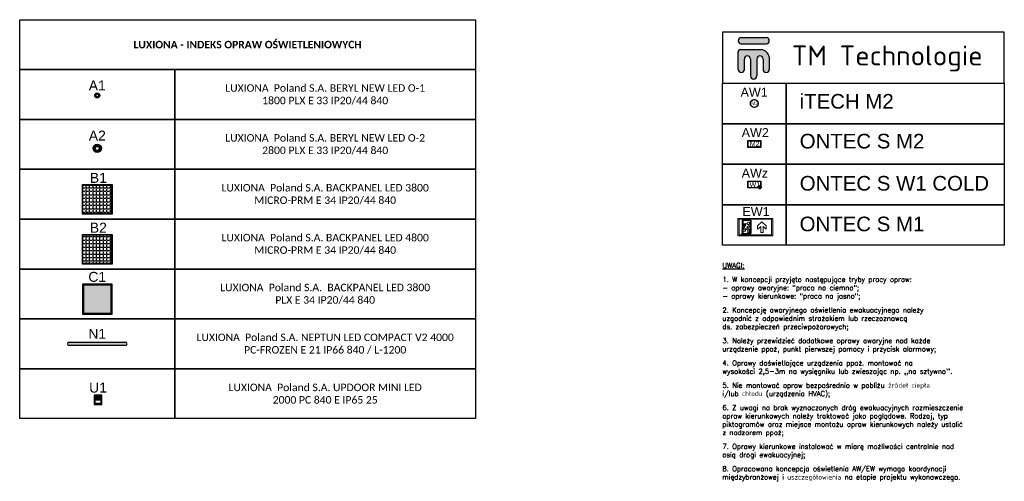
# Model space of a CAD drawing. Header units: centimetres. Extents: x -4572 to 125430, y -27163 to 73697.
# Tile 5 of 44: x 3450 to 5427, y 11988 to 12914. Entities that reach past the tile are written whole.
import ezdxf
from ezdxf.enums import TextEntityAlignment as Align

# ---------------------------------------------------------------- set-up
doc = ezdxf.new("R2010")
doc.units = ezdxf.units.CM
doc.header["$MEASUREMENT"] = 0
doc.layers.add('LUXIONA', color=92, linetype='Continuous')
doc.layers.add('Oświetlenie awaryjne', color=1, linetype='Continuous')
doc.layers.add('Oświetlenie ewakuacyjne', color=3, linetype='Continuous', lineweight=20)
doc.styles.add('Malanow_1_100', font='isocpeur.ttf')
doc.styles.get("Standard").update_dxf_attribs({"font": 'ARIAL.TTF'})
pattern_1 = [(0, (-12048.819, -1239.619), (0, 6.985), [5.08, -1.905]), (90, (-12048.819, -1239.619), (-6.985, 4e-16), [5.08, -1.905])]

# ---------------------------------------------------------------- blocks, each defined once
blk = doc.blocks.new('NEP_V2_1200')
at = {"layer": 'LUXIONA', "transparency": 33554687}
h = blk.add_hatch(color=256, dxfattribs=at)
h.dxf.hatch_style = 1
h.paths.add_polyline_path([(56.4, 3.6), (-56.4, 3.6, 1), (-56.4, -3.6), (56.4, -3.6, 1), (56.4, 3.6)])
at = {"layer": 'LUXIONA'}
for p, q in [((-56.4, 3.6), (56.4, 3.6)), ((56.4, -3.6), (-56.4, -3.6))]:
    blk.add_line(p, q, dxfattribs=at)
for centre, start, end in [((-56.4, 0), 90, 270), ((56.4, 0), 270, 90)]:
    blk.add_arc(centre, 3.6, start, end, dxfattribs=at)
blk.add_attdef('SYMBOL', text='', height=20, dxfattribs=at).set_placement((0, 10), align=Align.CENTER)
blk = doc.blocks.new('BPMP1')
at = {"layer": 'LUXIONA'}
h = blk.add_hatch(color=256, dxfattribs=at)
h.dxf.hatch_style = 1
h.paths.add_polyline_path([(-29.8, 29.8), (-29.8, -29.8), (29.8, -29.8), (29.8, 29.8), (-29.8, 29.8)])
h.paths.add_polyline_path([(28.8, 28.8), (28.8, -28.8), (-28.8, -28.8), (-28.8, 28.8), (28.8, 28.8)], flags=16)
h = blk.add_hatch(dxfattribs=at)
h.set_pattern_fill('ANGLE', color=256)
h.set_pattern_definition(pattern_1)
h.paths.add_polyline_path([(-28.8, 28.8), (-28.8, -28.8), (28.8, -28.8), (28.8, 28.8), (-28.8, 28.8)])
for points in [[(-29.8, 29.8), (29.8, 29.8), (29.8, -29.8), (-29.8, -29.8)], [(-28.8, 28.8), (28.8, 28.8), (28.8, -28.8), (-28.8, -28.8)]]:
    blk.add_lwpolyline(points, close=True, dxfattribs=at)
blk.add_attdef('SYMBOL', text='', height=20, dxfattribs=at).set_placement((2.2, 33.2), align=Align.CENTER)
blk = doc.blocks.new('BPMP2')
at = {"layer": 'LUXIONA'}
h = blk.add_hatch(color=256, dxfattribs=at)
h.dxf.hatch_style = 1
h.paths.add_polyline_path([(-29.8, 29.8), (-29.8, -29.8), (29.8, -29.8), (29.8, 29.8), (-29.8, 29.8)])
h.paths.add_polyline_path([(28.8, 28.8), (28.8, -28.8), (-28.8, -28.8), (-28.8, 28.8), (28.8, 28.8)], flags=16)
h = blk.add_hatch(dxfattribs=at)
h.set_pattern_fill('ANGLE', color=256)
h.set_pattern_definition(pattern_1)
h.paths.add_polyline_path([(-28.8, 28.8), (-28.8, -28.8), (28.8, -28.8), (28.8, 28.8), (-28.8, 28.8)])
for points in [[(-29.8, 29.8), (29.8, 29.8), (29.8, -29.8), (-29.8, -29.8)], [(-28.8, 28.8), (28.8, 28.8), (28.8, -28.8), (-28.8, -28.8)]]:
    blk.add_lwpolyline(points, close=True, dxfattribs=at)
blk.add_attdef('SYMBOL', text='', height=20, dxfattribs=at).set_placement((2.2, 33.2), align=Align.CENTER)
blk = doc.blocks.new('BPPLX1')
at = {"layer": 'LUXIONA'}
h = blk.add_hatch(color=256, dxfattribs=at)
h.dxf.hatch_style = 1
h.paths.add_polyline_path([(-27.8, 27.8), (-27.8, -27.8), (27.8, -27.8), (27.8, 27.8), (-27.8, 27.8)])
for points in [[(-29.8, -29.8), (29.8, -29.8), (29.8, 29.8), (-29.8, 29.8)], [(-27.8, -27.8), (27.8, -27.8), (27.8, 27.8), (-27.8, 27.8)]]:
    blk.add_lwpolyline(points, close=True, dxfattribs=at)
blk.add_attdef('SYMBOL', text='', height=20, dxfattribs=at).set_placement((0, 34.8), align=Align.CENTER)
blk = doc.blocks.new('BERYL_O-1_1')
at = {"layer": 'LUXIONA'}
h = blk.add_hatch(color=256, dxfattribs=at)
h.dxf.hatch_style = 1
h.paths.add_polyline_path([(3, 0, -1), (-3, 0, -1), (3, 0)], flags=16)
h.paths.add_polyline_path([(5, 0, 1), (-5, 0, 1), (5, 0)])
for radius in [5, 3]:
    blk.add_circle((0, 0), radius, dxfattribs=at)
blk.add_attdef('SYMBOL', text='', height=20, dxfattribs=at).set_placement((3.3, 10.2), align=Align.CENTER)
blk = doc.blocks.new('BERYL_O-2_1')
at = {"layer": 'LUXIONA'}
h = blk.add_hatch(color=256, dxfattribs=at)
h.dxf.hatch_style = 1
h.paths.add_polyline_path([(-8.2, 0, 1), (8.2, 0, 1), (-8.2, 0)])
h.paths.add_polyline_path([(4, 0, -1), (-4, 0, -1), (4, 0)], flags=16)
for radius in [8.25, 4]:
    blk.add_circle((0, 0), radius, dxfattribs=at)
blk.add_attdef('SYMBOL', text='', height=20, dxfattribs=at).set_placement((0.1, 15.7), align=Align.CENTER)
blk = doc.blocks.new('UPDOOR_MINI_LED_2000_PC')
at = {"layer": 'LUXIONA'}
h = blk.add_hatch(color=256, dxfattribs=at)
h.dxf.hatch_style = 1
h.paths.add_polyline_path([(-7.5, 0), (-7.5, -19), (7.5, -19), (7.5, 0), (-7.5, 0)])
h.paths.add_polyline_path([(5.5, -9.5), (5.5, -17), (-5.5, -17), (-5.5, -9.5), (5.5, -9.5)], flags=16)
for points in [[(-7.5, -19), (7.5, -19), (7.5, 0), (-7.5, 0)], [(-5.5, -9.5), (5.5, -9.5), (5.5, -17), (-5.5, -17)]]:
    blk.add_lwpolyline(points, close=True, dxfattribs=at)
blk.add_attdef('SYMBOL', text='', height=20, dxfattribs=at).set_placement((0, 5), align=Align.CENTER)
blk = doc.blocks.new('TMT')
at = {"layer": 'Oświetlenie awaryjne', "linetype": 'ByBlock'}
h = blk.add_hatch(color=4, dxfattribs=at)
h.paths.add_polyline_path([(94.4, 92.3, 1), (94.4, 142.3), (-105.6, 142.3, 1), (-105.6, 92.3), (94.4, 92.3)])
h.paths.add_polyline_path([(-110.6, 46.4, 0.414214), (-130.6, 26.4), (-130.6, -112.2, 1), (-80.6, -112.2), (-80.6, -29.6, -1), (-30.6, -29.6), (-30.6, -165.5, 1), (19.4, -165.5), (19.4, -29.6, -1), (69.4, -29.6), (69.4, -112.2, 1), (119.4, -112.2), (119.4, -12.3, 0.305455), (56.5, 46.4), (-110.6, 46.4)])
at = {"layer": 'Oświetlenie awaryjne', "color": 7, "linetype": 'ByBlock'}
for p, q in [((-105.6, 142.3), (94.4, 142.3)), ((-105.6, 92.3), (94.4, 92.3)), ((-130.6, -112.2), (-130.6, 26.4)), ((-110.6, 46.4), (56.5, 46.4)), ((-80.6, -112.2), (-80.6, -29.6)), ((-30.6, -29.6), (-30.6, -165.5)), ((19.4, -29.6), (19.4, -165.5)), ((69.4, -29.6), (69.4, -112.2)), ((119.4, -12.3), (119.4, -112.2))]:
    blk.add_line(p, q, dxfattribs=at)
for centre, radius, start, end in [((-105.6, 117.3), 25, 90, 270), ((94.4, 117.3), 25, 270, 90), ((-110.6, 26.4), 20, 90, 180), ((44.4, -29.6), 77, 13.00972, 80.95198), ((-55.6, -29.6), 25, 0, 180), ((44.4, -29.6), 25, 0, 180), ((-105.6, -112.2), 25, 180, 0), ((94.4, -112.2), 25, 180, 0), ((-5.6, -165.5), 25, 180, 0)]:
    blk.add_arc(centre, radius, start, end, dxfattribs=at)
blk = doc.blocks.new('*U502')
at = {"layer": 'Oświetlenie awaryjne'}
h = blk.add_hatch(color=256, dxfattribs=at)
h.paths.add_polyline_path([(-9, 0, 1), (9, 0, 1), (-9, 0)])
h.paths.add_polyline_path([(7.9, 0, -1), (-7.9, 0, -1), (7.9, 0)], flags=16)
blk.add_circle((0, 0), 7.88, dxfattribs=at)
at = {"layer": 'Oświetlenie awaryjne', "attachment_point": 1, "style": 'Malanow_1_100'}
for s, insert, char_height in [('{\\fArial|b0|i0|c238|p34;AW1}', (-27.5, 31.5), 18), ('{\\fArial|b0|i0|c238|p34;M2}', (-5.9, 3.9), 7)]:
    blk.add_mtext_dynamic_manual_height_columns(s, width=42.979, gutter_width=669.5, heights=[0], dxfattribs=dict(at, insert=insert, char_height=char_height))
blk = doc.blocks.new('*U504')
at = {"layer": 'Oświetlenie awaryjne'}
h = blk.add_hatch(color=256, dxfattribs=at)
h.paths.add_polyline_path([(-13, 7), (13, 7), (13, -7), (-13, -7)])
h.paths.add_polyline_path([(-12.5, 6.5), (12.5, 6.5), (12.5, -6.5), (-12.5, -6.5)], flags=16)
at = {"layer": 'Oświetlenie awaryjne', "linetype": 'ByBlock'}
for p, q in [((-12.5, 6.5), (12.5, 6.5)), ((-12.5, -6.5), (-12.5, 6.5)), ((12.5, 6.5), (12.5, -6.5)), ((12.5, -6.5), (-12.5, -6.5))]:
    blk.add_line(p, q, dxfattribs=at)
blk.add_lwpolyline([(-13, 7), (13, 7), (13, -7), (-13, -7)], close=True, dxfattribs=at)
at = {"layer": 'Oświetlenie awaryjne', "attachment_point": 1, "style": 'Malanow_1_100'}
for s, insert, char_height in [('{\\fArial|b0|i0|c238|p34;AW2}', (-25.3, 31.9), 18), ('{\\fArial|b0|i0|c238|p34;M2}', (-8.8, 5.4), 10)]:
    blk.add_mtext_dynamic_manual_height_columns(s, width=42.979, gutter_width=669.5, heights=[0], dxfattribs=dict(at, insert=insert, char_height=char_height))
blk = doc.blocks.new('DG')
at = {"layer": 'Oświetlenie ewakuacyjne', "linetype": 'ByBlock'}
h = blk.add_hatch(color=256, dxfattribs=at)
h.paths.add_polyline_path([(-0.9, 34.2), (69.1, 34.2), (69.1, -0.8), (-0.9, -0.8)])
h.paths.add_polyline_path([(1.5, 32.3), (66.6, 32.3), (66.6, 1.2), (1.5, 1.2)], flags=16)
at = {"layer": 'Oświetlenie ewakuacyjne'}
for p, q in [((12.1, 19), (20.8, 27.5)), ((20.8, 27.5), (29.5, 19)), ((47.3, 21.7), (47.3, 18.6)), ((57, 23.5), (50.5, 23.5)), ((56.2, 15.6), (53.2, 21.1)), ((53.2, 21.1), (55.9, 21.1)), ((55.9, 21.1), (58.8, 16.5)), ((60.6, 17.6), (57, 23.5)), ((12.1, 12.3), (12.1, 19)), ((18.4, 17.8), (12.1, 12.3)), ((18.4, 5.8), (18.4, 17.8)), ((23.2, 5.8), (18.4, 5.8)), ((29.5, 12.3), (23.2, 17.8)), ((23.2, 17.8), (23.2, 5.8)), ((29.5, 19), (29.5, 12.3)), ((47.3, 18.6), (42.7, 18.6)), ((42.7, 18.6), (42.7, 16.3)), ((42.7, 16.3), (49.4, 16.3)), ((50.9, 15.6), (46.3, 11.9)), ((46.3, 11.9), (46.3, 4.8)), ((46.3, 4.8), (48.9, 4.8)), ((46.7, 4.4), (49.3, 4.4)), ((48.9, 10.5), (53.5, 14)), ((48.9, 4.8), (48.9, 10.5)), ((49.4, 16.3), (49.4, 18.4)), ((49.4, 18.4), (50.9, 15.6)), ((53.5, 14), (53.5, 8.2)), ((53.5, 8.2), (60.8, 8.2)), ((56.2, 10.9), (56.2, 15.6)), ((60.8, 10.9), (56.2, 10.9)), ((58.8, 16.5), (60.6, 17.6)), ((60.8, 8.2), (60.8, 10.9))]:
    blk.add_line(p, q, dxfattribs=at)
at = {"layer": 'Oświetlenie ewakuacyjne', "lineweight": 40}
for p, q in [((42.7, 30.4), (59.8, 30.4)), ((42.7, 4.8), (42.7, 30.4)), ((59.8, 30.4), (59.8, 18.9)), ((42.7, 4.8), (44.5, 3)), ((48.1, 3), (44.5, 3)), ((46.7, 4.4), (48.1, 3)), ((49.3, 4.4), (50.7, 3)), ((61.6, 3), (50.7, 3)), ((59.8, 17.1), (59.8, 10.9)), ((59.8, 8.2), (59.8, 4.8)), ((59.8, 4.8), (61.6, 3))]:
    blk.add_line(p, q, dxfattribs=at)
at = {"layer": 'Oświetlenie ewakuacyjne'}
for points in [[(-0.9, 34.2), (69.1, 34.2), (69.1, -0.8), (-0.9, -0.8)], [(1.5, 32.3), (66.6, 32.3), (66.6, 1.2), (1.5, 1.2)]]:
    blk.add_lwpolyline(points, close=True, dxfattribs=at)
blk.add_circle((47.8, 24.5), 2.34, dxfattribs=at)
blk.add_arc((47.8, 24.5), 2.88, 259.4003, 339.1396, dxfattribs=at)
blk = doc.blocks.new('*U506')
at = {"layer": 'Oświetlenie ewakuacyjne', "color": 1, "linetype": 'ByBlock', "xscale": -1, "rotation": 359.9999999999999}
blk.add_blockref('DG', (69.1, 0.8), dxfattribs=at)
at = {"layer": 'Oświetlenie ewakuacyjne', "insert": (9.2, 57.7), "char_height": 18, "attachment_point": 1, "style": 'Malanow_1_100'}
blk.add_mtext_dynamic_manual_height_columns('{\\fArial|b0|i0|c238|p34;EW1}', width=42.979, gutter_width=669.5, heights=[0], dxfattribs=at)
blk = doc.blocks.new('*U519')
at = {"layer": 'Oświetlenie awaryjne'}
h = blk.add_hatch(color=256, dxfattribs=at)
h.paths.add_polyline_path([(-13, 7), (13, 7), (13, -7), (-13, -7)])
h.paths.add_polyline_path([(-12.5, 6.5), (12.5, 6.5), (12.5, -6.5), (-12.5, -6.5)], flags=16)
at = {"layer": 'Oświetlenie awaryjne', "linetype": 'ByBlock'}
for p, q in [((-12.5, 6.5), (12.5, 6.5)), ((-12.5, -6.5), (-12.5, 6.5)), ((12.5, 6.5), (12.5, -6.5)), ((12.5, -6.5), (-12.5, -6.5))]:
    blk.add_line(p, q, dxfattribs=at)
at = {"layer": 'Oświetlenie awaryjne', "color": 7, "linetype": 'ByBlock'}
for p, q in [((8.2, -5.3), (7.4, -4.7)), ((7.4, -5.3), (15.1, -5.3)), ((8.2, -5.3), (7.4, -6)), ((8.5, -2.6), (11.3, -5.3)), ((8.5, -8.1), (11.3, -5.3)), ((9.9, -3.9), (8.8, -3.8)), ((9.9, -6.7), (8.8, -6.8)), ((9.9, -3.9), (9.7, -2.9)), ((9.9, -6.7), (9.7, -7.7)), ((11.3, -2.3), (10.6, -1.4)), ((11.3, -8.4), (10.6, -9.2)), ((11.3, -1.4), (11.3, -9.2)), ((11.3, -2.3), (11.9, -1.4)), ((11.3, -5.3), (14, -2.6)), ((11.3, -5.3), (14, -8.1)), ((11.3, -8.4), (11.9, -9.2)), ((12.6, -3.9), (12.8, -2.9)), ((12.6, -3.9), (13.7, -3.8)), ((12.6, -6.7), (13.7, -6.8)), ((12.6, -6.7), (12.8, -7.7)), ((14.3, -5.3), (15.1, -4.7)), ((14.3, -5.3), (15.1, -6))]:
    blk.add_line(p, q, dxfattribs=at)
at = {"layer": 'Oświetlenie awaryjne', "linetype": 'ByBlock'}
blk.add_lwpolyline([(-13, 7), (13, 7), (13, -7), (-13, -7)], close=True, dxfattribs=at)
at = {"layer": 'Oświetlenie awaryjne', "attachment_point": 1, "style": 'Malanow_1_100'}
for s, insert, char_height in [('{\\fArial|b0|i0|c238|p34;AW\\C5;z}', (-25.3, 31.9), 18), ('{\\fArial|b0|i0|c238|p34;W1}', (-9.3, 5.1), 10)]:
    blk.add_mtext_dynamic_manual_height_columns(s, width=42.979, gutter_width=669.5, heights=[0], dxfattribs=dict(at, insert=insert, char_height=char_height))

msp = doc.modelspace()

# ---------------------------------------------------------------- linework, layer by layer
at = {"layer": 'LUXIONA', "linetype": 'ByBlock'}
for points in [[(3450.4, 12913.9), (4365.3, 12913.9), (4365.3, 12813.9), (3450.4, 12813.9)], [(3450.4, 12813.9), (3761.9, 12813.9), (3761.9, 12713.9), (3450.4, 12713.9)], [(3761.9, 12813.9), (4365.3, 12813.9), (4365.3, 12713.9), (3761.9, 12713.9)], [(3450.4, 12713.9), (3761.9, 12713.9), (3761.9, 12613.9), (3450.4, 12613.9)], [(3761.9, 12713.9), (4365.3, 12713.9), (4365.3, 12613.9), (3761.9, 12613.9)], [(3450.4, 12613.9), (3761.9, 12613.9), (3761.9, 12513.9), (3450.4, 12513.9)], [(3761.9, 12613.9), (4365.3, 12613.9), (4365.3, 12513.9), (3761.9, 12513.9)], [(3450.4, 12513.9), (3761.9, 12513.9), (3761.9, 12413.9), (3450.4, 12413.9)], [(3761.9, 12513.9), (4365.3, 12513.9), (4365.3, 12413.9), (3761.9, 12413.9)], [(3450.4, 12413.9), (3761.9, 12413.9), (3761.9, 12313.9), (3450.4, 12313.9)], [(3761.9, 12413.9), (4365.3, 12413.9), (4365.3, 12313.9), (3761.9, 12313.9)], [(3450.4, 12313.9), (3761.9, 12313.9), (3761.9, 12213.9), (3450.4, 12213.9)], [(3761.9, 12313.9), (4365.3, 12313.9), (4365.3, 12213.9), (3761.9, 12213.9)], [(3450.4, 12213.9), (3761.9, 12213.9), (3761.9, 12113.9), (3450.4, 12113.9)], [(3761.9, 12213.9), (4365.3, 12213.9), (4365.3, 12113.9), (3761.9, 12113.9)]]:
    msp.add_lwpolyline(points, close=True, dxfattribs=at)
at = {"layer": 'Oświetlenie awaryjne', "linetype": 'ByBlock'}
for points in [[(4860.9, 12786.5), (5426.8, 12786.5), (5426.8, 12888.7), (4860.9, 12888.7)], [(4860.9, 12786.5), (4989, 12786.5), (4989, 12705.2), (4860.9, 12705.2)], [(4989, 12786.5), (5426.8, 12786.5), (5426.8, 12705.2), (4989, 12705.2)], [(4860.9, 12705.2), (4989, 12705.2), (4989, 12624), (4860.9, 12624)], [(4989, 12705.2), (5426.8, 12705.2), (5426.8, 12624), (4989, 12624)], [(4860.9, 12624), (4989, 12624), (4989, 12542.8), (4860.9, 12542.8)], [(4989, 12624), (5426.8, 12624), (5426.8, 12542.8), (4989, 12542.8)], [(4860.9, 12542.8), (4989, 12542.8), (4989, 12461.5), (4860.9, 12461.5)], [(4989, 12542.8), (5426.8, 12542.8), (5426.8, 12461.5), (4989, 12461.5)]]:
    msp.add_lwpolyline(points, close=True, dxfattribs=at)

# ---------------------------------------------------------------- block references
at = {"layer": 'LUXIONA'}
ref = msp.add_blockref('BERYL_O-1_1', (3606.1, 12762), dxfattribs=at)
ref.add_attrib('SYMBOL', 'A1', dxfattribs={"height": 20}).set_placement((3606.1, 12772), align=Align.CENTER)
for name, p, values in [('BERYL_O-2_1', (3606.1, 12655.8), {'SYMBOL': 'A2'}), ('BPMP1', (3606.1, 12553.5), {'SYMBOL': 'B1'}), ('BPMP2', (3606.1, 12453.5), {'SYMBOL': 'B2'}), ('BPPLX1', (3606.1, 12353.4), {'SYMBOL': 'C1'}), ('NEP_V2_1200', (3606.1, 12263.9), {'SYMBOL': 'N1'}), ('UPDOOR_MINI_LED_2000_PC', (3607.6, 12161.1), {'SYMBOL': 'U1'})]:
    msp.add_blockref(name, p, dxfattribs=at).add_auto_attribs(values)
at = {"layer": 'Oświetlenie awaryjne', "color": 4, "linetype": 'ByBlock', "xscale": 0.25, "yscale": 0.25, "zscale": 0.25}
msp.add_blockref('TMT', (4925.1, 12842.4), dxfattribs=at)
at = {"layer": 'Oświetlenie awaryjne'}
msp.add_blockref('*U502', (4924.9, 12745.9), dxfattribs=at)
at = {"layer": 'Oświetlenie awaryjne', "linetype": 'ByBlock'}
for name, p in [('*U504', (4924.9, 12664.6)), ('*U519', (4924.9, 12583.4))]:
    msp.add_blockref(name, p, dxfattribs=at)
at = {"layer": 'Oświetlenie ewakuacyjne', "linetype": 'ByBlock'}
msp.add_blockref('*U506', (4891.9, 12480.5), dxfattribs=at)

# ---------------------------------------------------------------- texts
at = {"layer": 'LUXIONA', "char_height": 15, "attachment_point": 5}
for s, insert, width in [('{\\fCalibri|b1|i0|c238|p34;LUXIONA - INDEKS OPRAW OŚWIETLENIOWYCH}', (3907.8, 12863.9), 914.853), ('{\\fCalibri|b0|i0|c238|p34;LUXIONA  Poland S.A. BERYL NEW LED O-1 1800 PLX\\fCalibri|b0|i0|c0|p34; \\fCalibri|b0|i0|c238|p34;E 33 IP20/44 840}', (4063.6, 12763.9), 439.899), ('{\\fCalibri|b0|i0|c0|p34;LUXIONA  Poland S.A. BERYL NEW LED O-2 2800 \\fCalibri|b0|i0|c238|p34;PLX\\fCalibri|b0|i0|c0|p34; E 33 IP20/44 840}', (4063.6, 12663.9), 420.835), ('{\\fCalibri|b0|i0|c238|p34;LUXIONA  Poland S.A. BACKPANEL LED 3800 MICRO-PRM E 34 IP20/44 840}', (4063.6, 12563.9), 491.354), ('{\\fCalibri|b0|i0|c238|p34;LUXIONA  Poland S.A. BACKPANEL LED 4800 MICRO-PRM E 34 IP20/44 840}', (4063.6, 12463.9), 491.354), ('{\\fCalibri|b0|i0|c238|p34;LUXIONA  Poland S.A.  BACKPANEL LED 3800 PLX E 34 IP20/44 840}', (4063.6, 12363.9), 444.291), ('{\\fCalibri|b0|i0|c238|p34;LUXIONA  Poland S.A. NEPTUN LED COMPACT V2 4000 PC-FROZEN E 21 IP66 840 / L-1200}', (4063.6, 12263.9), 594.431), ('{\\fCalibri|b0|i0|c238|p34;LUXIONA  Poland S.A. UPDOOR MINI LED 2000 PC 840 E IP65 25}', (4063.6, 12163.9), 410.729)]:
    msp.add_mtext(s, dxfattribs=dict(at, insert=insert, width=width))
at = {"layer": 'Oświetlenie awaryjne', "color": 4, "insert": (5000.1, 12862.1), "char_height": 40, "width": 1452.108, "attachment_point": 1, "style": 'Malanow_1_100'}
msp.add_mtext('TM Technologie', dxfattribs=at)
at = {"layer": 'Oświetlenie awaryjne', "attachment_point": 1}
for s, insert, char_height, width in [('iTECH M2 ', (5015.9, 12764.9), 29.32, 1452.108), ('ONTEC S M2 ', (5016.1, 12685), 29.32, 1657.716), ('ONTEC S W1 COLD', (5016.1, 12600.5), 29.32, 1657.716), ('ONTEC S M1', (5015.9, 12518.9), 29.32, 2031.738), ('{\\Fromans|c238;\\LUWAGI:\\P\\H0.68214x;\\l\\P\\H1.466x;1. W koncepcji przyjęto następujące tryby pracy opraw:\\P- oprawy awaryjne: "praca na ciemno";\\P- oprawy kierunkowe: "praca na jasno"; \\P\\H0.68214x;\\P\\H1.466x;2. Koncepcję awaryjnego oświetlenia ewakuacyjnego należy\\Puzgodnić z odpowiednim strażakiem lub rzeczoznawcą^Jds. zabezpieczeń przeciwpożarowych;\\P\\H0.68213x;\\P\\H1.466x;3. Należy przewidzieć dodatkowe oprawy awaryjne nad każde \\Purządzenie ppoż, punkt pierwszej pomocy i przycisk alarmowy;\\P\\H0.68213x;\\P\\H1.466x;4. Oprawy doświetlające urządzenia ppoż. montować na ^Jwysokości 2,5-3m na wysięgniku lub zwieszając np. ,,na sztywno\'\'.\\P\\H0.68212x;\\P\\H1.466x;5. Nie montować opraw bezpośrednio w pobliżu źródeł ciepła\\Pi/lub chłodu (urządzenia HVAC);\\P\\H0.68213x;\\P\\H1.466x;6. Z uwagi na brak wyznaczonych dróg ewakuacyjnych rozmieszczenie \\Popraw kierunkowych należy traktować jako poglądowe. Rodzaj, typ \\Ppiktogramów oraz miejsce montażu opraw kierunkowych należy ustalić ^Jz nadzorem ppoż;\\P\\H0.68213x;\\P\\H1.466x;7. Oprawy kierunkowe instalować w miarę możliwości centralnie nad \\Posią drogi ewakuacyjnej;\\P\\H0.68213x;\\P\\H1.466x;8. Opracowana koncepcja oświetlenia AW/EW wymaga koordynacji ^Jmiędzybranżowej i uszczegółowienia na etapie projektu wykonawczego.}', (4860.9, 12426), 10, 1965.607)]:
    msp.add_mtext(s, dxfattribs=dict(at, insert=insert, char_height=char_height, width=width))

doc.saveas('drawing.dxf')
